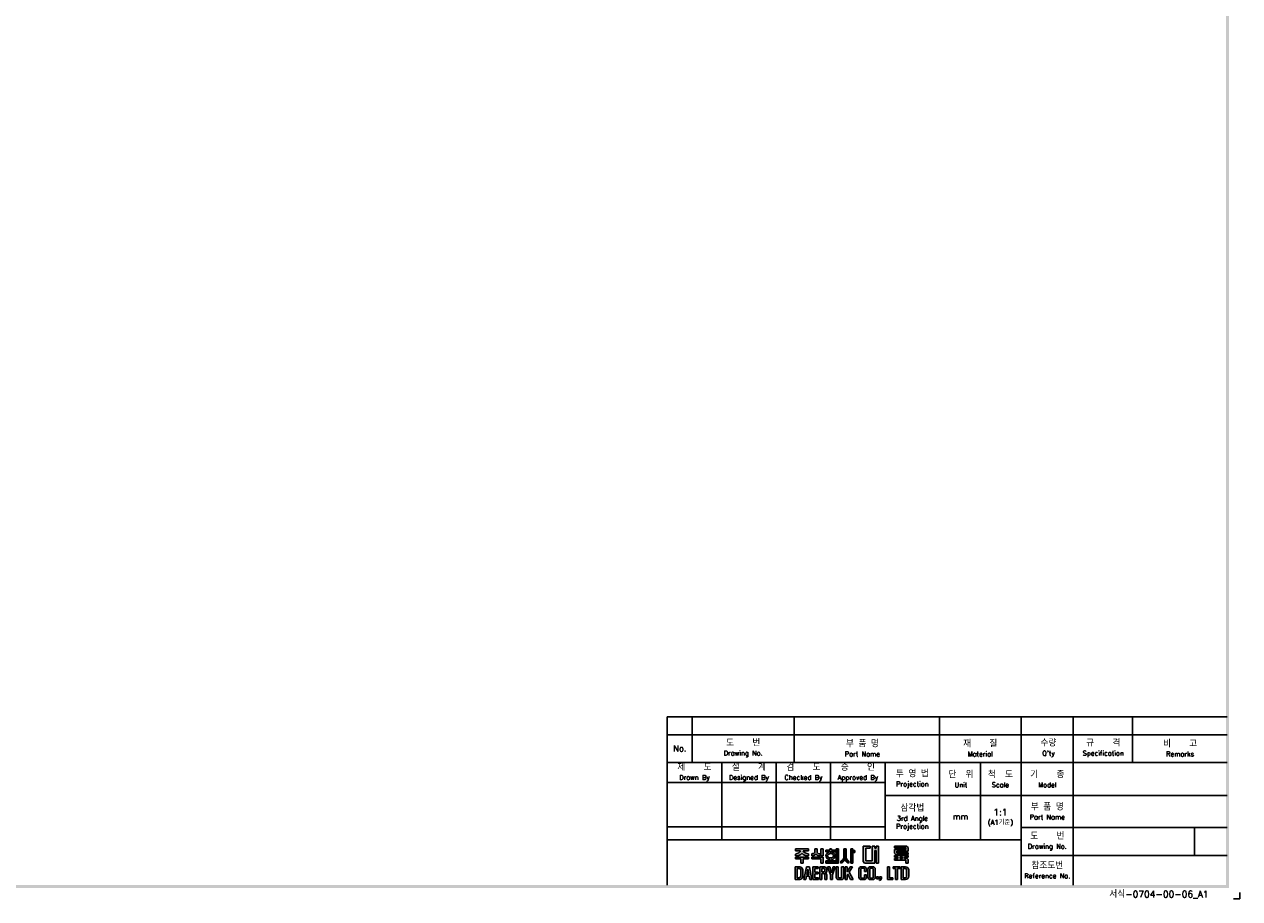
# Model space of a CAD drawing. Extents: x -194 to 758, y -1928 to 524.
# Tile 4 of 5: x 421 to 758, y 36 to 279. Entities that reach past the tile are written whole.
import ezdxf

# ---------------------------------------------------------------- set-up
doc = ezdxf.new("R2010")
doc.units = 0
doc.header["$MEASUREMENT"] = 0
for name, color, linetype in [('di', 3, 'CONTINUOUS'), ('dimtaxt', 3, 'CONTINUOUS'), ('dwg', 7, 'CONTINUOUS')]:
    doc.layers.add(name, color=color, linetype=linetype)
doc.styles.get("Standard").update_dxf_attribs({"font": 'romans.shx', "height": 2, "bigfont": 'hgs.shx'})

# ---------------------------------------------------------------- blocks, each defined once
blk = doc.blocks.new('도면서식 A1')
at = {"layer": 'di', "insert": (780.92, -2.61), "char_height": 2.2, "width": 38.8706, "attachment_point": 4}
blk.add_mtext('서식-0704-00-06_A1', dxfattribs=at)
blk = doc.blocks.new('대륙')
at = {"layer": 'dimtaxt'}
h = blk.add_hatch(color=256, dxfattribs=at)
edge = h.paths.add_edge_path()
edge.add_line((51.99, 12.18), (47.65, 12.18))
edge.add_line((47.65, 12.18), (47.65, 11.59))
edge.add_line((47.65, 11.59), (49.36, 11.59))
edge.add_ellipse((47.48, 11.55), major_axis=(1.89, 0.39), ratio=0.576936, start_angle=268.0794, end_angle=342.4305, ccw=False)
edge.add_line((47.64, 10.44), (47.64, 9.87))
edge.add_ellipse((47.59, 11.36), major_axis=(2.46, 0), ratio=0.608939, start_angle=-88.7913, end_angle=-24.3158)
edge.add_ellipse((52.06, 11.36), major_axis=(-2.46, 0), ratio=0.608939, start_angle=384.3158, end_angle=448.3061)
edge.add_line((51.99, 9.87), (51.99, 10.51))
edge.add_ellipse((52.11, 11.62), major_axis=(-1.91, 0.31), ratio=0.577613, start_angle=17.5125, end_angle=91.8636, ccw=False)
edge.add_line((50.24, 11.59), (51.99, 11.59))
edge.add_line((51.99, 11.59), (51.99, 12.18))
h.paths.add_polyline_path([(52, 9.48), (47.64, 9.48), (47.64, 8.87), (49.46, 8.87), (49.46, 7.49), (50.19, 7.49), (50.19, 8.88), (52, 8.88)])
edge = h.paths.add_edge_path()
edge.add_arc((55.25, 11.18), 0.45, 180, 220.7047, ccw=False)
edge.add_line((54.8, 11.18), (54.8, 12.18))
edge.add_line((54.8, 12.18), (54.06, 12.18))
edge.add_line((54.06, 12.18), (54.06, 11.18))
edge.add_arc((53.61, 11.18), 0.45, 319.2953, 360, ccw=False)
edge.add_spline(control_points=[(53.95, 10.89), (53.94, 10.88), (53.93, 10.87), (53.83, 10.76), (53.7, 10.68), (53.03, 10.51)], knot_values=[3.761053, 3.761053, 3.761053, 3.761053, 3.807132, 3.807132, 4.298097, 4.298097, 4.298097, 4.298097], degree=3, periodic=0)
edge.add_line((53.03, 10.51), (53.03, 9.85))
edge.add_spline(control_points=[(53.03, 9.85), (53.05, 9.85), (53.06, 9.85), (53.74, 9.96), (53.94, 10.08), (54.15, 10.22), (54.2, 10.3), (54.43, 10.6)], knot_values=[3.495949, 3.495949, 3.495949, 3.495949, 3.524444, 3.524444, 4.06832, 4.06832, 4.379503, 4.379503, 4.379503, 4.379503], degree=3, periodic=0)
edge.add_spline(control_points=[(54.43, 10.6), (54.65, 10.3), (54.71, 10.22), (54.92, 10.08), (55.12, 9.96), (55.75, 9.88), (55.78, 9.87), (55.8, 9.86)], knot_values=[3.495949, 3.495949, 3.495949, 3.495949, 3.807132, 3.807132, 4.351008, 4.351008, 4.402945, 4.402945, 4.402945, 4.402945], degree=3, periodic=0)
edge.add_line((55.8, 9.86), (55.8, 10.59))
edge.add_spline(control_points=[(55.8, 10.59), (55.78, 10.59), (55.76, 10.6), (55.19, 10.66), (55.03, 10.75), (54.92, 10.87), (54.91, 10.88), (54.91, 10.89)], knot_values=[3.761053, 3.761053, 3.761053, 3.761053, 3.81299, 3.81299, 4.356866, 4.356866, 4.402945, 4.402945, 4.402945, 4.402945], degree=3, periodic=0)
h.paths.add_polyline_path([(56.82, 9.48), (53.03, 9.48), (53.03, 8.87), (56.1, 8.87), (56.1, 7.49), (56.82, 7.49)])
h.paths.add_polyline_path([(56.82, 12.19), (56.1, 12.19), (56.1, 9.87), (56.82, 9.87)])
h.paths.add_polyline_path([(60.76, 11.76), (59.58, 11.76), (59.58, 12.19), (59.05, 12.19), (59.05, 11.76), (57.74, 11.76), (57.74, 11.21), (60.76, 11.21)])
edge = h.paths.add_edge_path()
edge.add_ellipse((59.26, 9.92), major_axis=(-1.56, 0), ratio=0.830145, start_angle=101.7462, end_angle=265.4383)
edge.add_line((59.38, 11.21), (59.13, 11.21))
edge.add_ellipse((59.26, 9.92), major_axis=(1.56, 0), ratio=0.830145, start_angle=94.5617, end_angle=259.6787)
edge.add_line((58.98, 8.65), (58.98, 8.2))
edge.add_line((58.98, 8.2), (59.58, 8.2))
edge.add_line((59.58, 8.2), (59.58, 8.65))
edge = h.paths.add_edge_path(flags=16)
edge.add_spline(control_points=[(60.26, 9.92), (60.26, 10.03), (60.22, 10.15), (60.06, 10.37), (59.93, 10.48), (59.59, 10.63), (59.39, 10.66), (58.99, 10.64), (58.8, 10.59), (58.5, 10.41), (58.39, 10.3), (58.27, 10.07), (58.25, 9.96), (58.28, 9.73), (58.34, 9.62), (58.54, 9.4), (58.69, 9.3), (59.06, 9.19), (59.26, 9.17), (59.65, 9.23), (59.83, 9.31), (60.09, 9.5), (60.18, 9.62), (60.25, 9.8), (60.26, 9.86), (60.26, 9.92)], knot_values=[0, 0, 0, 0, 0.543876, 0.543876, 1.087752, 1.087752, 1.631628, 1.631628, 2.175504, 2.175504, 2.71938, 2.71938, 3.263256, 3.263256, 3.807132, 3.807132, 4.351008, 4.351008, 4.894884, 4.894884, 5.43876, 5.43876, 5.982636, 5.982636, 6.283185, 6.283185, 6.283185, 6.283185], degree=3, periodic=0)
for points in [[(61.83, 12.19), (61.11, 12.19), (61.11, 8.2), (57.74, 8.2), (57.74, 7.47), (61.11, 7.47), (61.83, 7.47)], [(70.89, 12.38), (72.38, 12.38), (72.38, 13.12), (70.01, 13.12), (70.01, 8), (70.53, 7.49), (73.84, 7.49), (73.84, 11.66), (74.29, 11.66), (74.29, 7.49), (75.14, 7.49), (75.14, 13.12), (74.29, 13.12), (74.29, 12.42), (73.84, 12.42), (73.84, 13.12), (73.01, 13.12), (73.01, 8.23), (70.89, 8.23)]]:
    blk.add_hatch(color=256, dxfattribs=at).paths.add_polyline_path(points)
h = blk.add_hatch(color=256, dxfattribs=at)
edge = h.paths.add_edge_path()
edge.add_line((64.41, 12.18), (63.7, 12.18))
edge.add_line((63.7, 12.18), (63.7, 9.23))
edge.add_ellipse((62.86, 9.12), major_axis=(0.66, 0.841), ratio=0.672815, start_angle=218.7862, end_angle=304.0863, ccw=False)
edge.add_line((62.7, 8.19), (62.7, 7.51))
edge.add_ellipse((63.11, 8.54), major_axis=(0.964, 0.919), ratio=0.540942, start_angle=220.7961, end_angle=301.7505)
edge.add_ellipse((64.93, 8.53), major_axis=(-0.866, 0.919), ratio=0.569913, start_angle=58.7442, end_angle=145.288)
edge.add_line((65.35, 7.49), (65.35, 8.17))
edge.add_ellipse((65.18, 9.26), major_axis=(-0.67, 1.07), ratio=0.576723, start_angle=74.3826, end_angle=142.9847, ccw=False)
edge.add_line((64.41, 9.18), (64.41, 12.18))
h.paths.add_polyline_path([(66.65, 10.99), (67.26, 10.99), (67.26, 11.63), (66.64, 11.63), (66.64, 12.18), (65.92, 12.18), (65.92, 7.49), (66.65, 7.49)])
h = blk.add_hatch(color=256, dxfattribs=at)
h.paths.add_polyline_path([(84.17, 12.56), (84.17, 11.99), (80.38, 11.99), (80.38, 10.74), (80.81, 10.32), (84.92, 10.32), (84.92, 10.92), (81.19, 10.92), (81.19, 11.44), (84.92, 11.44), (84.92, 12.6), (84.39, 13.12), (80.36, 13.12), (80.36, 12.56)])
h.paths.add_polyline_path([(83.7, 9.41), (84.92, 9.41), (84.92, 9.97), (80.36, 9.97), (80.36, 9.41), (81.48, 9.41), (81.48, 9.04), (80.35, 9.04), (80.35, 8.42), (84.18, 8.42), (84.18, 7.49), (84.92, 7.49), (84.92, 8.64), (84.52, 9.04), (83.7, 9.04)])
h.paths.add_polyline_path([(83, 9.41), (82.23, 9.41), (82.23, 9.04), (83, 9.04)], flags=17)
h = blk.add_hatch(color=256, dxfattribs=at)
h.paths.add_polyline_path([(47.58, 6.25), (47.58, 2.12), (49.06, 2.12, 0.414214), (50.06, 3.12), (50.06, 5.25, 0.414214), (49.06, 6.25)])
h.paths.add_polyline_path([(48.9, 5.73, -0.414214), (49.4, 5.23), (49.4, 3.16, -0.414214), (48.9, 2.66), (48.23, 2.66), (48.23, 5.73)], flags=16)
h.paths.add_polyline_path([(50.42, 2.11), (51.1, 2.11), (51.31, 3.17), (52.21, 3.17), (52.42, 2.11), (53.1, 2.11), (52.25, 6.23), (51.27, 6.23)])
h.paths.add_polyline_path([(51.77, 5.49), (52.09, 3.74), (51.43, 3.74)], flags=16)
h.paths.add_polyline_path([(53.4, 2.11), (55.25, 2.11), (55.25, 2.66), (54.07, 2.66), (54.07, 3.99), (55.15, 3.99), (55.15, 4.52), (54.06, 4.52), (54.06, 5.7), (55.21, 5.7), (55.21, 6.25), (53.4, 6.25)])
h.paths.add_polyline_path([(55.67, 2.12), (56.33, 2.12), (56.33, 4.05), (56.93, 4.05, -0.414214), (57.33, 3.65), (57.33, 2.12), (58.02, 2.12), (58.02, 3.65, 0.276846), (57.45, 4.24, 0.25864), (58.02, 4.77), (58.02, 5.43, 0.414214), (57.22, 6.23), (55.67, 6.23)])
h.paths.add_polyline_path([(56.33, 5.71), (57.04, 5.71, -0.414214), (57.34, 5.41), (57.34, 4.86, -0.414214), (57.04, 4.56), (56.33, 4.56)], flags=16)
h.paths.add_polyline_path([(59.2, 3.57), (59.2, 2.11), (59.85, 2.11), (59.85, 3.58), (60.8, 6.24), (60.13, 6.24), (59.53, 4.27), (58.97, 6.24), (58.28, 6.24)])
h.paths.add_polyline_path([(61.13, 2.78, 0.414214), (61.88, 2.03), (62.85, 2.03, 0.414214), (63.6, 2.78), (63.6, 6.24), (62.93, 6.24), (62.93, 2.84, -0.414214), (62.68, 2.59), (62.07, 2.59, -0.414214), (61.82, 2.84), (61.82, 6.24), (61.13, 6.24)])
h.paths.add_polyline_path([(64.11, 2.12), (64.77, 2.12), (64.77, 3.42), (64.98, 3.87), (65.9, 2.12), (66.68, 2.12), (65.38, 4.46), (66.48, 6.23), (65.69, 6.23), (64.76, 4.66), (64.76, 6.23), (64.11, 6.23)])
h.paths.add_polyline_path([(68.62, 2.84, 0.414214), (69.42, 2.04), (70.32, 2.04, 0.414214), (71.12, 2.84), (71.12, 3.62), (70.47, 3.62), (70.47, 2.85, -0.414214), (70.17, 2.55), (69.58, 2.55, -0.414214), (69.28, 2.85), (69.28, 5.49, -0.414214), (69.58, 5.79), (70.16, 5.79, -0.414214), (70.46, 5.49), (70.46, 4.76), (71.12, 4.76), (71.12, 5.52, 0.414214), (70.32, 6.32), (69.42, 6.32, 0.414214), (68.62, 5.52)])
h.paths.add_polyline_path([(71.57, 2.84, 0.414214), (72.37, 2.04), (73.25, 2.04, 0.414214), (74.05, 2.84), (74.05, 5.52, 0.414214), (73.25, 6.32), (72.37, 6.32, 0.414214), (71.57, 5.52)])
h.paths.add_polyline_path([(72.23, 5.5, -0.414214), (72.53, 5.8), (73.09, 5.8, -0.414214), (73.39, 5.5), (73.39, 2.85, -0.414214), (73.09, 2.55), (72.53, 2.55, -0.414214), (72.23, 2.85)], flags=16)
h.paths.add_polyline_path([(74.42, 2.34), (75.05, 2.34), (75.05, 2.98), (74.42, 2.98)])
h.paths.add_polyline_path([(75.76, 2.34, -0.316213), (75.39, 2.07), (75.39, 1.77, 0.409412), (76.08, 2.47), (76.08, 2.98), (75.39, 2.98), (75.39, 2.34)])
h.paths.add_polyline_path([(78.08, 2.12), (79.79, 2.12), (79.79, 2.67), (78.75, 2.67), (78.75, 6.24), (78.08, 6.24)])
h.paths.add_polyline_path([(80.68, 2.12), (81.35, 2.12), (81.35, 5.7), (82.27, 5.7), (82.27, 6.24), (79.92, 6.24), (79.92, 5.7), (80.68, 5.7)])
h.paths.add_polyline_path([(82.59, 2.13), (84.07, 2.13, 0.414214), (85.07, 3.13), (85.07, 5.24, 0.414214), (84.07, 6.24), (82.59, 6.24)])
h.paths.add_polyline_path([(83.24, 5.73), (83.9, 5.73, -0.414214), (84.4, 5.23), (84.4, 3.15, -0.414214), (83.9, 2.65), (83.24, 2.65)], flags=16)
for p, q in [((47.65, 12.18), (51.99, 12.18)), ((47.65, 12.18), (47.65, 11.59)), ((51.99, 12.18), (51.99, 11.59)), ((54.06, 12.18), (54.8, 12.18)), ((54.06, 12.18), (54.06, 11.18)), ((54.8, 12.18), (54.8, 11.18)), ((56.82, 12.19), (56.1, 12.19)), ((56.1, 12.19), (56.1, 9.87)), ((56.82, 12.19), (56.82, 9.87)), ((59.05, 11.76), (59.05, 12.19)), ((59.05, 12.19), (59.58, 12.19)), ((59.58, 12.19), (59.58, 11.76)), ((61.11, 12.19), (61.11, 8.2)), ((61.83, 12.19), (61.11, 12.19)), ((61.83, 7.47), (61.83, 12.19)), ((63.7, 12.18), (64.41, 12.18)), ((63.7, 12.18), (63.7, 9.23)), ((64.41, 12.18), (64.41, 9.18)), ((65.92, 7.49), (65.92, 12.18)), ((65.92, 12.18), (66.64, 12.18)), ((66.64, 12.18), (66.64, 11.63)), ((70.01, 13.12), (70.01, 8)), ((70.01, 13.12), (72.38, 13.12)), ((70.89, 12.38), (70.89, 8.23)), ((70.89, 12.38), (72.38, 12.38)), ((72.38, 13.12), (72.38, 12.38)), ((73.01, 13.12), (73.01, 8.23)), ((73.01, 13.12), (73.84, 13.12)), ((73.84, 13.12), (73.84, 12.42)), ((73.84, 12.42), (74.29, 12.42)), ((74.29, 13.12), (75.14, 13.12)), ((74.29, 13.12), (74.29, 12.42)), ((75.14, 13.12), (75.14, 7.49)), ((80.36, 13.12), (84.39, 13.12)), ((80.36, 12.56), (80.36, 13.12)), ((80.36, 12.56), (84.17, 12.56)), ((84.17, 12.56), (84.17, 11.99)), ((84.92, 12.6), (84.39, 13.12)), ((84.92, 12.6), (84.92, 11.44)), ((47.64, 10.44), (47.64, 9.87)), ((47.64, 9.48), (52, 9.48)), ((47.64, 8.87), (47.64, 9.48)), ((49.46, 8.87), (47.64, 8.87)), ((47.65, 11.59), (49.36, 11.59)), ((49.46, 7.49), (49.46, 8.87)), ((50.19, 8.88), (50.19, 7.49)), ((52, 8.88), (50.19, 8.88)), ((51.99, 11.59), (50.24, 11.59)), ((51.99, 10.51), (51.99, 9.87)), ((52, 9.48), (52, 8.88)), ((53.03, 9.85), (53.03, 10.51)), ((53.03, 9.48), (56.82, 9.48)), ((53.03, 8.87), (53.03, 9.48)), ((56.1, 8.87), (53.03, 8.87)), ((55.8, 9.86), (55.8, 10.59)), ((56.82, 9.87), (56.1, 9.87)), ((56.1, 7.49), (56.1, 8.87)), ((56.82, 9.48), (56.82, 7.49)), ((57.74, 11.76), (59.05, 11.76)), ((57.74, 11.21), (57.74, 11.76)), ((60.76, 11.21), (57.74, 11.21)), ((57.74, 8.2), (61.11, 8.2)), ((57.74, 7.47), (57.74, 8.2)), ((58.98, 8.2), (58.98, 8.65)), ((59.58, 11.76), (60.76, 11.76)), ((59.58, 8.65), (59.58, 8.2)), ((60.76, 11.76), (60.76, 11.21)), ((62.7, 7.51), (62.7, 8.19)), ((65.35, 7.49), (65.35, 8.17)), ((66.64, 11.63), (67.26, 11.63)), ((66.65, 10.99), (66.65, 7.49)), ((67.26, 10.99), (66.65, 10.99)), ((67.26, 11.63), (67.26, 10.99)), ((73.01, 8.23), (70.89, 8.23)), ((73.84, 11.66), (73.84, 7.49)), ((73.84, 11.66), (74.29, 11.66)), ((74.29, 11.66), (74.29, 7.49)), ((80.35, 9.04), (81.48, 9.04)), ((80.35, 9.04), (80.35, 8.42)), ((80.35, 8.42), (84.18, 8.42)), ((80.36, 9.97), (84.92, 9.97)), ((80.36, 9.97), (80.36, 9.41)), ((80.36, 9.41), (81.48, 9.41)), ((80.38, 11.99), (84.17, 11.99)), ((80.38, 11.99), (80.38, 10.74)), ((80.81, 10.32), (80.38, 10.74)), ((80.81, 10.32), (84.92, 10.32)), ((81.19, 11.44), (84.92, 11.44)), ((81.19, 11.44), (81.19, 10.92)), ((81.19, 10.92), (84.92, 10.92)), ((81.48, 9.41), (81.48, 9.04)), ((82.23, 9.41), (83, 9.41)), ((82.23, 9.41), (82.23, 9.04)), ((82.23, 9.04), (83, 9.04)), ((83, 9.41), (83, 9.04)), ((83.7, 9.41), (84.92, 9.41)), ((83.7, 9.41), (83.7, 9.04)), ((83.7, 9.04), (84.52, 9.04)), ((84.18, 8.42), (84.18, 7.49)), ((84.92, 8.64), (84.52, 9.04)), ((84.92, 10.92), (84.92, 10.32)), ((84.92, 9.97), (84.92, 9.41)), ((84.92, 8.64), (84.92, 7.49)), ((47.58, 6.25), (47.58, 2.12)), ((47.58, 6.25), (49.06, 6.25)), ((48.23, 5.73), (48.23, 2.66)), ((48.9, 5.73), (48.23, 5.73)), ((49.4, 3.16), (49.4, 5.23)), ((50.19, 7.49), (49.46, 7.49)), ((50.06, 5.25), (50.06, 3.12)), ((51.27, 6.23), (50.42, 2.11)), ((52.25, 6.23), (51.27, 6.23)), ((51.77, 5.49), (51.43, 3.74)), ((52.09, 3.74), (51.77, 5.49)), ((53.1, 2.11), (52.25, 6.23)), ((55.21, 6.25), (53.4, 6.25)), ((53.4, 6.25), (53.4, 2.11)), ((54.06, 5.7), (55.21, 5.7)), ((54.06, 4.52), (54.06, 5.7)), ((55.15, 4.52), (54.06, 4.52)), ((55.15, 3.99), (55.15, 4.52)), ((55.21, 5.7), (55.21, 6.25)), ((55.67, 6.23), (55.67, 2.12)), ((57.22, 6.23), (55.67, 6.23)), ((56.82, 7.49), (56.1, 7.49)), ((56.33, 5.71), (56.33, 4.56)), ((57.04, 5.71), (56.33, 5.71)), ((56.33, 4.56), (57.04, 4.56)), ((56.33, 2.12), (56.33, 4.05)), ((56.33, 4.05), (56.93, 4.05)), ((57.34, 4.86), (57.34, 5.41)), ((61.11, 7.47), (57.74, 7.47)), ((58.02, 4.77), (58.02, 5.43)), ((58.97, 6.24), (58.28, 6.24)), ((58.28, 6.24), (59.2, 3.57)), ((59.53, 4.27), (58.97, 6.24)), ((60.13, 6.24), (59.53, 4.27)), ((59.85, 3.58), (60.8, 6.24)), ((60.8, 6.24), (60.13, 6.24)), ((61.11, 7.47), (61.83, 7.47)), ((61.13, 6.24), (61.13, 2.78)), ((61.82, 6.24), (61.13, 6.24)), ((61.82, 2.84), (61.82, 6.24)), ((62.93, 2.84), (62.93, 6.24)), ((62.93, 6.24), (63.6, 6.24)), ((63.6, 6.24), (63.6, 2.78)), ((64.11, 2.12), (64.11, 6.23)), ((64.11, 6.23), (64.76, 6.23)), ((64.76, 4.66), (65.69, 6.23)), ((64.76, 6.23), (64.76, 4.66)), ((66.48, 6.23), (65.38, 4.46)), ((65.38, 4.46), (66.68, 2.12)), ((65.69, 6.23), (66.48, 6.23)), ((66.65, 7.49), (65.92, 7.49)), ((68.62, 2.84), (68.62, 5.52)), ((69.28, 5.49), (69.28, 2.85)), ((70.32, 6.32), (69.42, 6.32)), ((70.16, 5.79), (69.58, 5.79)), ((70.53, 7.49), (70.01, 8)), ((70.46, 4.76), (70.46, 5.49)), ((71.12, 4.76), (70.46, 4.76)), ((73.84, 7.49), (70.53, 7.49)), ((71.12, 5.52), (71.12, 4.76)), ((71.57, 2.84), (71.57, 5.52)), ((72.23, 5.5), (72.23, 2.85)), ((73.25, 6.32), (72.37, 6.32)), ((73.09, 5.8), (72.53, 5.8)), ((73.39, 2.85), (73.39, 5.5)), ((74.05, 5.52), (74.05, 2.84)), ((75.14, 7.49), (74.29, 7.49)), ((78.08, 6.24), (78.08, 2.12)), ((78.75, 6.24), (78.08, 6.24)), ((78.75, 2.67), (78.75, 6.24)), ((82.27, 6.24), (79.92, 6.24)), ((79.92, 6.24), (79.92, 5.7)), ((79.92, 5.7), (80.68, 5.7)), ((80.68, 5.7), (80.68, 2.12)), ((81.35, 2.12), (81.35, 5.7)), ((81.35, 5.7), (82.27, 5.7)), ((82.27, 5.7), (82.27, 6.24)), ((82.59, 6.24), (82.59, 2.13)), ((84.07, 6.24), (82.59, 6.24)), ((83.24, 2.65), (83.24, 5.73)), ((83.24, 5.73), (83.9, 5.73)), ((84.92, 7.49), (84.18, 7.49)), ((84.4, 3.15), (84.4, 5.23)), ((85.07, 3.13), (85.07, 5.24)), ((47.58, 2.12), (49.06, 2.12)), ((48.23, 2.66), (48.9, 2.66)), ((50.42, 2.11), (51.1, 2.11)), ((51.1, 2.11), (51.31, 3.17)), ((51.31, 3.17), (52.21, 3.17)), ((51.43, 3.74), (52.09, 3.74)), ((52.21, 3.17), (52.42, 2.11)), ((52.42, 2.11), (53.1, 2.11)), ((53.4, 2.11), (55.25, 2.11)), ((54.07, 3.99), (55.15, 3.99)), ((54.07, 2.66), (54.07, 3.99)), ((55.25, 2.66), (54.07, 2.66)), ((55.25, 2.11), (55.25, 2.66)), ((55.67, 2.12), (56.33, 2.12)), ((57.33, 3.65), (57.33, 2.12)), ((57.33, 2.12), (58.02, 2.12)), ((58.02, 2.12), (58.02, 3.65)), ((59.2, 3.57), (59.2, 2.11)), ((59.2, 2.11), (59.85, 2.11)), ((59.85, 2.11), (59.85, 3.58)), ((62.85, 2.03), (61.88, 2.03)), ((62.68, 2.59), (62.07, 2.59)), ((64.77, 2.12), (64.11, 2.12)), ((64.98, 3.87), (64.77, 3.42)), ((64.77, 3.42), (64.77, 2.12)), ((65.9, 2.12), (64.98, 3.87)), ((66.68, 2.12), (65.9, 2.12)), ((70.32, 2.04), (69.42, 2.04)), ((70.17, 2.55), (69.58, 2.55)), ((70.47, 3.62), (70.47, 2.85)), ((71.12, 3.62), (70.47, 3.62)), ((71.12, 2.84), (71.12, 3.62)), ((73.25, 2.04), (72.37, 2.04)), ((73.09, 2.55), (72.53, 2.55)), ((74.42, 2.98), (74.42, 2.34)), ((75.05, 2.98), (74.42, 2.98)), ((75.05, 2.34), (74.42, 2.34)), ((75.05, 2.98), (75.05, 2.34)), ((75.39, 2.98), (75.39, 2.34)), ((76.08, 2.98), (75.39, 2.98)), ((75.76, 2.34), (75.39, 2.34)), ((75.39, 2.07), (75.39, 1.77)), ((76.08, 2.98), (76.08, 2.47)), ((78.08, 2.12), (79.79, 2.12)), ((79.79, 2.67), (78.75, 2.67)), ((79.79, 2.12), (79.79, 2.67)), ((80.68, 2.12), (81.35, 2.12)), ((82.59, 2.13), (84.07, 2.13)), ((83.9, 2.65), (83.24, 2.65))]:
    blk.add_line(p, q, dxfattribs=at)
for centre, radius, start, end in [((53.61, 11.18), 0.45, 319.2953, 360), ((55.25, 11.18), 0.45, 180, 220.7047), ((48.9, 5.23), 0.5, 0, 90), ((49.06, 5.25), 1, 0, 90), ((57.22, 4.85), 0.8, 270, 270), ((56.93, 3.65), 0.4, 0, 90), ((57.04, 5.41), 0.3, 0, 90), ((57.04, 4.86), 0.3, 270, 0), ((57.22, 5.43), 0.8, 0, 90), ((57.26, 5.02), 0.8, 283.6828, 341.6876), ((57.24, 3.47), 0.8, 12.921, 74.819), ((69.42, 5.52), 0.8, 90, 180), ((69.58, 5.49), 0.3, 90, 180), ((70.16, 5.49), 0.3, 0, 90), ((70.32, 5.52), 0.8, 0, 90), ((72.37, 5.52), 0.8, 90, 180), ((72.53, 5.5), 0.3, 90, 180), ((73.09, 5.5), 0.3, 0, 90), ((73.25, 5.52), 0.8, 0, 90), ((83.9, 5.23), 0.5, 0, 90), ((84.07, 5.24), 1, 0, 90), ((48.9, 3.16), 0.5, 270, 0), ((49.06, 3.12), 1, 270, 0), ((61.88, 2.78), 0.75, 180, 270), ((62.07, 2.84), 0.25, 180, 270), ((62.68, 2.84), 0.25, 270, 0), ((62.85, 2.78), 0.75, 270, 0), ((69.42, 2.84), 0.8, 180, 270), ((69.58, 2.85), 0.3, 180, 270), ((70.17, 2.85), 0.3, 270, 0), ((70.32, 2.84), 0.8, 270, 0), ((72.37, 2.84), 0.8, 180, 270), ((72.53, 2.85), 0.3, 180, 270), ((73.09, 2.85), 0.3, 270, 0), ((73.25, 2.84), 0.8, 270, 0), ((75.38, 2.47), 0.7, 270.9408, 0), ((75.38, 2.47), 0.4, 271.6466, 341.8371), ((83.9, 3.15), 0.5, 270, 0), ((84.07, 3.13), 1, 270, 0)]:
    blk.add_arc(centre, radius, start, end, dxfattribs=at)
for centre, major_axis, ratio, start_param, end_param in [((47.48, 11.55), (1.89, 0.39), 0.576936, 4.678869, 5.97654), ((47.59, 11.36), (-2.46, 0), 0.608939, 1.591893, 2.717202), ((59.26, 9.92), (1.56, 0), 0.830145, 1.650413, 4.532248), ((59.26, 9.92), (-1.56, 0), 0.830145, 1.775806, 4.632772), ((62.86, 9.12), (0.66, 0.841), 0.672815, 3.81854, 5.307307), ((63.11, 8.54), (0.964, 0.919), 0.540942, 3.853619, 5.26654)]:
    blk.add_ellipse(centre, major_axis=major_axis, ratio=ratio, start_param=start_param, end_param=end_param, dxfattribs=at)
at = {"layer": 'dimtaxt', "extrusion": (0, 0, -1)}
for centre, major_axis, ratio, start_param, end_param in [((52.06, 11.36), (-2.46, 0), 0.608939, -1.541231, -0.42439), ((52.11, 11.62), (-1.91, 0.31), 0.577613, 4.679864, 5.977535), ((64.93, 8.53), (-0.866, 0.919), 0.569913, 3.747431, 5.257905), ((65.18, 9.26), (-0.67, 1.07), 0.576723, 3.787632, 4.984965)]:
    blk.add_ellipse(centre, major_axis=major_axis, ratio=ratio, start_param=start_param, end_param=end_param, dxfattribs=at)
at = {"layer": 'dimtaxt'}
for points, knots in [([(53.95, 10.89), (53.94, 10.88), (53.93, 10.87), (53.83, 10.76), (53.7, 10.68), (53.03, 10.51)], [3.7610527, 3.7610527, 3.7610527, 3.7610527, 3.8071317, 3.8071317, 4.2980967, 4.2980967, 4.2980967, 4.2980967]), ([(54.43, 10.6), (54.2, 10.3), (54.15, 10.22), (53.94, 10.08), (53.74, 9.96), (53.06, 9.85), (53.05, 9.85), (53.03, 9.85)], [3.4959493, 3.4959493, 3.4959493, 3.4959493, 3.8071317, 3.8071317, 4.3510077, 4.3510077, 4.3795026, 4.3795026, 4.3795026, 4.3795026]), ([(54.43, 10.6), (54.65, 10.3), (54.71, 10.22), (54.92, 10.08), (55.12, 9.96), (55.75, 9.88), (55.78, 9.87), (55.8, 9.86)], [3.4959493, 3.4959493, 3.4959493, 3.4959493, 3.8071317, 3.8071317, 4.3510077, 4.3510077, 4.4029453, 4.4029453, 4.4029453, 4.4029453]), ([(54.91, 10.89), (54.91, 10.88), (54.92, 10.87), (55.03, 10.75), (55.19, 10.66), (55.76, 10.6), (55.78, 10.59), (55.8, 10.59)], [3.7610527, 3.7610527, 3.7610527, 3.7610527, 3.8071317, 3.8071317, 4.3510077, 4.3510077, 4.4029453, 4.4029453, 4.4029453, 4.4029453]), ([(60.26, 9.92), (60.26, 10.03), (60.22, 10.15), (60.06, 10.37), (59.93, 10.48), (59.59, 10.63), (59.39, 10.66), (58.99, 10.64), (58.8, 10.59), (58.5, 10.41), (58.39, 10.3), (58.27, 10.07), (58.25, 9.96), (58.28, 9.73), (58.34, 9.62), (58.54, 9.4), (58.69, 9.3), (59.06, 9.19), (59.26, 9.17), (59.65, 9.23), (59.83, 9.31), (60.09, 9.5), (60.18, 9.62), (60.25, 9.8), (60.26, 9.86), (60.26, 9.92)], [0, 0, 0, 0, 0.543876, 0.543876, 1.087752, 1.087752, 1.631628, 1.631628, 2.175504, 2.175504, 2.71938, 2.71938, 3.263256, 3.263256, 3.807132, 3.807132, 4.351008, 4.351008, 4.894884, 4.894884, 5.43876, 5.43876, 5.982636, 5.982636, 6.283185, 6.283185, 6.283185, 6.283185])]:
    blk.add_open_spline(points, degree=3, knots=knots, dxfattribs=at)

msp = doc.modelspace()

# ---------------------------------------------------------------- linework, layer by layer
at = {"layer": 'di'}
for p in [(758.196, 38.041), (756.516, 36.361)]:
    msp.add_line(p, (758.196, 36.361), dxfattribs=at)
at = {"layer": 'dimtaxt'}
for p, q in [((754.698, 86.848), (599.298, 86.848)), ((599.298, 86.848), (599.298, 40.141)), ((606.205, 74.232), (606.205, 86.832)), ((634.578, 74.248), (634.578, 86.848)), ((674.898, 74.248), (674.898, 86.848)), ((697.578, 74.248), (697.578, 86.848)), ((712.019, 74.248), (712.019, 86.848)), ((728.433, 74.248), (728.433, 86.848)), ((754.698, 81.808), (599.298, 81.808)), ((614.418, 52.725), (614.418, 74.109)), ((629.538, 52.725), (629.538, 74.109)), ((644.658, 52.725), (644.658, 74.109)), ((659.778, 52.725), (659.778, 74.109)), ((674.898, 52.725), (674.898, 74.109)), ((686.238, 52.725), (686.238, 74.109)), ((697.578, 40.11), (697.578, 74.109)), ((712.019, 40.11), (712.019, 74.109)), ((659.778, 68.628), (599.333, 68.628)), ((754.698, 64.984), (659.778, 64.984)), ((659.778, 56.274), (599.351, 56.274)), ((754.698, 56.073), (697.578, 56.073)), ((745.619, 48.313), (745.619, 56.073)), ((697.578, 52.725), (599.298, 52.725)), ((754.698, 48.313), (697.578, 48.313))]:
    msp.add_line(p, q, dxfattribs=at)
at = {"layer": 'dwg'}
msp.add_line((754.698, 74.109), (599.298, 74.109), dxfattribs=at)
for points in [[(755.256, 521.461), (754.416, 520.621), (755.256, 39.301), (754.416, 40.141)], [(599.436, 74.235), (599.436, 73.983), (754.488, 74.235), (754.488, 73.983)], [(755.256, 39.301), (754.416, 40.141), (69.816, 39.301), (70.656, 40.141)]]:
    msp.add_trace(points, dxfattribs=at)

# ---------------------------------------------------------------- block references
at = {"layer": 'di', "xscale": 0.84, "yscale": 0.84, "zscale": 0.84}
msp.add_blockref('대륙', (594.859, 39.932), dxfattribs=at)
at = {"layer": 'dwg', "xscale": 0.84, "yscale": 0.84, "zscale": 0.84}
msp.add_blockref('도면서식 A1', (66.036, 39.721), dxfattribs=at)

# ---------------------------------------------------------------- texts
at = {"layer": 'di', "attachment_point": 5}
for s, insert, char_height, width in [('No.', (602.82, 78.056), 1.68, 6.76881), ('{\\H1.1x;도    번\\P\\H0.72727x;Drawing No.}', (620.391, 78.056), 1.68, 28.37313), ('{\\H1.1x;부 품 명\\P\\H0.72727x;Part Name}', (653.478, 78.028), 1.68, 37.8), ('{\\H1.1x;재    질\\P\\H0.72727x;Material}', (686.172, 78.028), 1.68, 23.13443), ("{\\H1.1x;수량\\P\\H0.72727x;Q'ty}", (705.113, 78.028), 1.68, 7.94557), ('{\\H1.1x;규    격\\P\\H0.72727x;Specification}', (720.322, 78.028), 1.68, 22.68), ('{\\H1.1x;비    고\\P\\H0.72727x;Remarks}', (741.658, 78.028), 1.68, 32.76), ('{\\H1.1x;제    도\\P\\H0.72727x;Drawn By}', (606.858, 71.305), 1.68, 15.12), ('{\\H1.1x;설    계}\\P{\\H0.8x;Designed By}', (621.978, 71.305), 1.68, 15.12), ('{\\H1.1x;검    도\\P\\H0.72727x;Checked By}', (637.098, 71.305), 1.68, 15.12), ('승    인\\P{\\H0.72727x;Approved By}', (652.218, 71.305), 1.848, 15.12), ('투 영 법\\P{\\H0.72727x;Projection}', (667.338, 69.483), 1.848, 15.12), ('{\\H1.1x;단  위}\\P{\\H0.8x;Unit}', (680.827, 69.483), 1.68, 13.44), ('{\\H1.1x;척  도\\P\\H0.72727x;Scale}', (691.781, 69.483), 1.68, 13.44), ('기    종\\P{\\H0.72727x;Model}', (704.798, 69.483), 1.848, 14.44064), ('{\\H1.1x;삼각법\\H0.45455x;\\P\\H1.6x;3rd Angle\\PProjection}', (667.338, 58.855), 1.68, 15.12), ('부 품 명\\P{\\H0.72727x;Part Name}', (704.798, 60.529), 1.848, 14.44064), ('도    번\\P{\\H0.72727x;Drawing No.}', (704.798, 52.193), 1.848, 14.44064), ('참조도번\\P{\\H0.72727x;Reference No.}', (704.798, 44.227), 1.848, 14.44064)]:
    msp.add_mtext(s, dxfattribs=dict(at, insert=insert, char_height=char_height, width=width))
at = {"layer": 'dimtaxt'}
msp.add_text('mm', height=1.68, dxfattribs=at).set_placement((678.541, 58.317))
at = {"layer": 'dimtaxt', "insert": (691.781, 58.855), "char_height": 1.848, "width": 13.44, "attachment_point": 5}
msp.add_mtext('1:1\\P{\\H0.72727x;(A1기준)}', dxfattribs=at)

doc.saveas('drawing.dxf')
